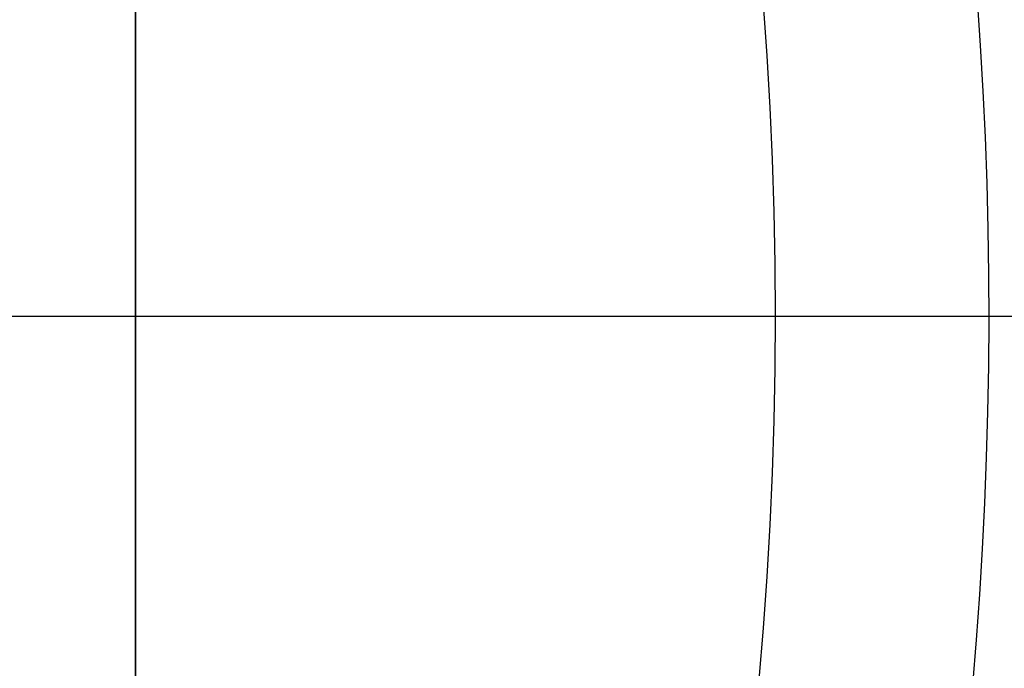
# Model space of a CAD drawing. Header units: millimetres. Extents: x 0 to 290, y -65 to 65.
# Tile 78 of 143: x 210.732 to 211.309, y -33.406 to -33.026. Entities that reach past the tile are written whole.
import ezdxf

# ---------------------------------------------------------------- set-up
doc = ezdxf.new("R2010")
doc.units = ezdxf.units.MM
doc.layers.add('Layer 01', color=18, linetype='Continuous', true_color=0x000000)

# ---------------------------------------------------------------- blocks, each defined once
blk = doc.blocks.new('Block 01')
at = {"layer": 'Layer 01'}
for p, q in [((210.8, -33.69209, 56.59073), (210.8, -32.08164, 56.59073)), ((210.8, -33.69209, 57.51449), (210.8, -32.08164, 57.51449)), ((210.24338, -33.2, -94.69999), (211.175, -33.2, -94.69999)), ((210.3, -33.2, -91.69999), (211.55, -33.2, -91.69999))]:
    blk.add_line(p, q, dxfattribs=at)
at = {"layer": 'Layer 01', "extrusion": (0, 2.9729e-15, -1)}
blk.add_arc((-223.5, -18.5, 58.54194), 14.85236, 270, 343.055126, dxfattribs=at)
at = {"layer": 'Layer 01'}
for centre, radius, start, end in [((208.8, -33.2, -94.32499), 2.75, 360, 180), ((208.8, -33.2, -94.69999), 2.375, 360, 180), ((208.8, -33.2, -91.69999), 2.75, 180, 0), ((208.8, -33.2, -94.32499), 2.75, 180, 360), ((208.8, -33.2, -94.69999), 2.375, 180, 360), ((208.8, -33.2, -94.69999), 2.375, 180, 360)]:
    blk.add_arc(centre, radius, start, end, dxfattribs=at)
at = {"layer": 'Layer 01', "extrusion": (-2.58379e-15, 2.55669e-15, -1)}
blk.add_arc((-208.8, -33.2, 91.69999), 2.75, 0, 180, dxfattribs=at)
at = {"layer": 'Layer 01', "extrusion": (0, 0, -1)}
for start, end in [(0, 180), (180, 0)]:
    blk.add_arc((-208.8, -33.2, 93.01249), 2.75, start, end, dxfattribs=at)
at = {"layer": 'Layer 01', "extrusion": (1, 0, 0)}
for start, end in [(5.36488, 90), (270, 354.63512)]:
    blk.add_arc((-37, 57.05261, 210.8), 4.94, start, end, dxfattribs=at)
at = {"layer": 'Layer 01', "extrusion": (-2.55669e-15, -1, 0)}
blk.add_arc((211.175, -94.32499, 33.2), 0.375, 270, 0, dxfattribs=at)

msp = doc.modelspace()

# ---------------------------------------------------------------- linework, layer by layer
at = {"layer": 'Layer 01'}
for centre, radius, start, end in [((223.5, -18.5, -108.35594), 14.9, 90, 270), ((223.5, -18.5, -109.89999), 14.9, 90, 270), ((223.5, -18.5, -65.29999), 14.8, 90, 270), ((223.5, -18.5, -68.39999), 14.8, 90, 270), ((223.5, -18.5, -66.84999), 14.8, 90, 270), ((223.5, -18.5, -106.93249), 15.85595, 157.792537, 248.741117), ((208.8, -33.2, -91.69999), 2.5, 22.52267, 202.52267), ((208.8, -33.2, -91.69999), 2.5, 303.16935, 22.52267)]:
    msp.add_arc(centre, radius, start, end, dxfattribs=at)
at = {"layer": 'Layer 01', "extrusion": (0, 0, -1)}
for centre, radius, start, end in [((-223.5, -18.5, 109.12797), 14.9, 270, 90), ((-208.8, -33.2, 91.29999), 2.5, 337.47733, 157.47733)]:
    msp.add_arc(centre, radius, start, end, dxfattribs=at)
at = {"layer": 'Layer 01', "extrusion": (-3.53003e-15, 1.09286e-15, -1)}
msp.add_arc((-208.8, -33.2, 90.89999), 2.5, 337.47733, 157.47733, dxfattribs=at)

# ---------------------------------------------------------------- block references
at = {"layer": 'Layer 01'}
msp.add_blockref('Block 01', (0, 0), dxfattribs=at)

doc.saveas('drawing.dxf')
